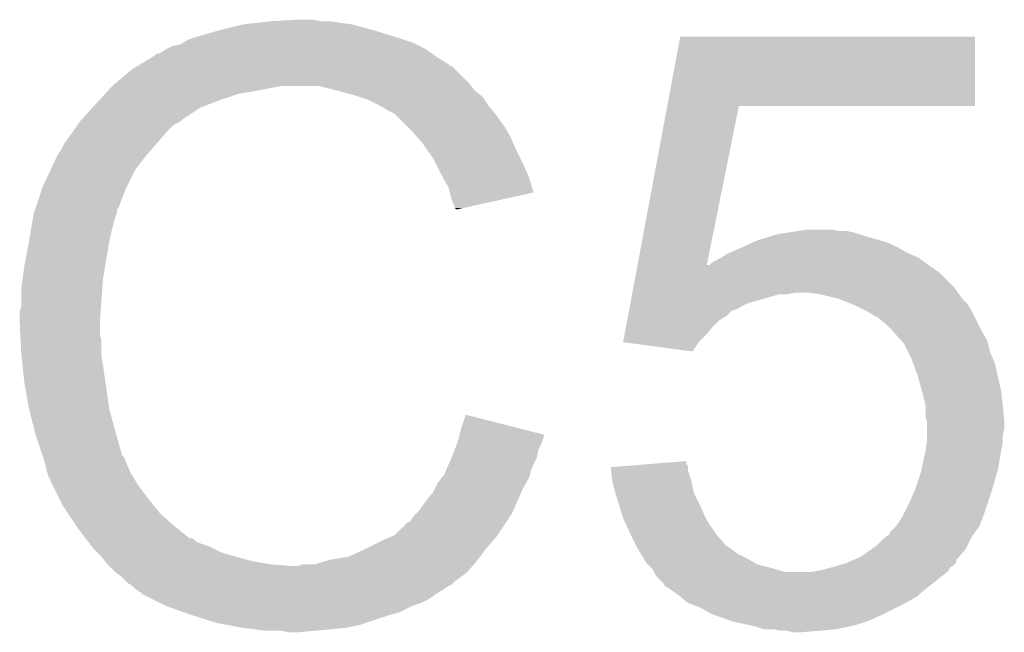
# Model space of a CAD drawing. Extents: x -0.05 to 0.95, y -0.15 to 1.37.
# Tile 20 of 28: x 0.658 to 0.7218, y 0.716 to 0.7557. Entities that reach past the tile are written whole.
import ezdxf

# ---------------------------------------------------------------- set-up
doc = ezdxf.new("R2010")
doc.units = 0
doc.layers.add('ST67W_CLICK_V101_GTO', color=14, linetype='CONTINUOUS')

msp = doc.modelspace()

# ---------------------------------------------------------------- linework, layer by layer
at = {"layer": 'ST67W_CLICK_V101_GTO'}
for points in [[(0.6709, 0.755), (0.6725, 0.7554), (0.681, 0.755), (0.6795, 0.7554)], [(0.6725, 0.7554), (0.6743, 0.7556), (0.6795, 0.7554), (0.6781, 0.7556)], [(0.6743, 0.7556), (0.6761, 0.7557), (0.6775, 0.7556), (0.677, 0.7557)], [(0.6695, 0.7546), (0.6709, 0.755), (0.68228, 0.7546), (0.681, 0.755)], [(0.6684, 0.7541), (0.668567, 0.7542), (0.6837, 0.7541), (0.6835, 0.7542)], [(0.668567, 0.7542), (0.6689, 0.7544), (0.6835, 0.7542), (0.6829, 0.7544)], [(0.6689, 0.7544), (0.6692, 0.7545), (0.6829, 0.7544), (0.6826, 0.7545)], [(0.6692, 0.7545), (0.6695, 0.7546), (0.6826, 0.7545), (0.68228, 0.7546)], [(0.69996, 0.7501), (0.700801, 0.754599), (0.719899, 0.7501), (0.7199, 0.754599)], [(0.700801, 0.754599), (0.700801, 0.7546), (0.7199, 0.754599), (0.700801, 0.7546)], [(0.6668, 0.753401), (0.666801, 0.7535), (0.684859, 0.753401), (0.68472, 0.7535)], [(0.667, 0.7535), (0.6672, 0.7536), (0.68472, 0.7535), (0.68458, 0.7536)], [(0.6672, 0.7536), (0.6675, 0.7538), (0.68458, 0.7536), (0.6843, 0.7538)], [(0.6675, 0.7538), (0.6679, 0.754), (0.6843, 0.7538), (0.6839, 0.754)], [(0.6679, 0.754), (0.6684, 0.7541), (0.6839, 0.754), (0.6837, 0.7541)], [(0.665799, 0.7528), (0.666633, 0.7533), (0.6858, 0.7528), (0.685, 0.7533)], [(0.666633, 0.7533), (0.6668, 0.753401), (0.685, 0.7533), (0.684859, 0.753401)], [(0.664236, 0.7516), (0.6653, 0.7525), (0.6871, 0.7516), (0.6862, 0.7525)], [(0.6653, 0.7525), (0.665633, 0.7527), (0.6862, 0.7525), (0.686, 0.7527)], [(0.665633, 0.7527), (0.665799, 0.7528), (0.6859, 0.7527), (0.6858, 0.7528)], [(0.665633, 0.7527), (0.665633, 0.7527), (0.686, 0.7527), (0.6859, 0.7527)], [(0.664, 0.7514), (0.664236, 0.7516), (0.68726, 0.7514), (0.6871, 0.7516)], [(0.663542, 0.7509), (0.663725, 0.7511), (0.6722, 0.7509), (0.6734, 0.7511)], [(0.663725, 0.7511), (0.664, 0.7514), (0.6734, 0.7511), (0.6749, 0.7514)], [(0.6786, 0.7511), (0.6774, 0.7514), (0.6875, 0.7511), (0.68726, 0.7514)], [(0.6797, 0.7508), (0.6786, 0.7511), (0.687875, 0.7508), (0.6875, 0.7511)], [(0.6629, 0.7502), (0.663175, 0.7505), (0.67022, 0.7502), (0.671, 0.7505)], [(0.663175, 0.7505), (0.663542, 0.7509), (0.671, 0.7505), (0.6722, 0.7509)], [(0.68, 0.7507), (0.6797, 0.7508), (0.688, 0.7507), (0.687875, 0.7508)], [(0.6806, 0.7505), (0.68, 0.7507), (0.688133, 0.7505), (0.688, 0.7507)], [(0.6814, 0.7501), (0.6806, 0.7505), (0.6884, 0.7501), (0.688133, 0.7505)], [(0.661991, 0.7492), (0.662718, 0.75), (0.6685, 0.7492), (0.6697, 0.75)], [(0.662718, 0.75), (0.6629, 0.7502), (0.6697, 0.75), (0.67022, 0.7502)], [(0.6819, 0.7498), (0.6814, 0.7501), (0.68865, 0.7498), (0.6884, 0.7501)], [(0.6823, 0.7496), (0.6819, 0.7498), (0.688817, 0.7496), (0.68865, 0.7498)], [(0.698035, 0.7398), (0.699959, 0.750099), (0.702522, 0.7398), (0.7046, 0.750099)], [(0.699959, 0.750099), (0.69996, 0.7501), (0.7046, 0.750099), (0.719899, 0.7501)], [(0.66176, 0.7489), (0.6619, 0.7491), (0.668, 0.7489), (0.6684, 0.7491)], [(0.6619, 0.7491), (0.661991, 0.7492), (0.6684, 0.7491), (0.6685, 0.7492)], [(0.6824, 0.7495), (0.6823, 0.7496), (0.6889, 0.7495), (0.688817, 0.7496)], [(0.6831, 0.7488), (0.6824, 0.7495), (0.6894, 0.7488), (0.6889, 0.7495)], [(0.6612, 0.7481), (0.66141, 0.7484), (0.667243, 0.7481), (0.6675, 0.7484)], [(0.66141, 0.7484), (0.66176, 0.7489), (0.6675, 0.7484), (0.668, 0.7489)], [(0.6833, 0.7486), (0.6831, 0.7488), (0.689514, 0.7486), (0.6894, 0.7488)], [(0.683745, 0.7481), (0.6833, 0.7486), (0.6898, 0.7481), (0.689514, 0.7486)], [(0.6609, 0.7477), (0.6612, 0.7481), (0.6669, 0.7477), (0.667243, 0.7481)], [(0.6841, 0.7477), (0.683745, 0.7481), (0.689978, 0.7477), (0.6898, 0.7481)], [(0.6605, 0.747), (0.6607, 0.7473), (0.666288, 0.747), (0.66655, 0.7473)], [(0.6607, 0.7473), (0.6609, 0.7477), (0.66655, 0.7473), (0.6669, 0.7477)], [(0.68445, 0.7472), (0.6841, 0.7477), (0.6902, 0.7472), (0.689978, 0.7477)], [(0.6848, 0.7467), (0.68445, 0.7472), (0.69045, 0.7467), (0.6902, 0.7472)], [(0.660018, 0.746), (0.6603, 0.7466), (0.6655, 0.746), (0.665967, 0.7466)], [(0.6603, 0.7466), (0.66045, 0.7469), (0.665967, 0.7466), (0.6662, 0.7469)], [(0.66045, 0.7469), (0.6605, 0.747), (0.6662, 0.7469), (0.666288, 0.747)], [(0.68495, 0.7464), (0.6848, 0.7467), (0.6906, 0.7464), (0.69045, 0.7467)], [(0.6595, 0.7449), (0.660018, 0.746), (0.66495, 0.7449), (0.6655, 0.746)], [(0.6853, 0.7457), (0.68495, 0.7464), (0.690911, 0.7457), (0.6906, 0.7464)], [(0.685411, 0.7455), (0.6853, 0.7457), (0.691, 0.7455), (0.690911, 0.7457)], [(0.6858, 0.7448), (0.685411, 0.7455), (0.691209, 0.7448), (0.691, 0.7455)], [(0.659033, 0.7435), (0.659467, 0.7448), (0.6644, 0.7435), (0.6649, 0.7448)], [(0.659467, 0.7448), (0.6595, 0.7449), (0.6649, 0.7448), (0.66495, 0.7449)], [(0.685875, 0.7445), (0.6858, 0.7448), (0.691299, 0.7445), (0.691209, 0.7448)], [(0.686, 0.744), (0.685875, 0.7445), (0.689027, 0.744), (0.691299, 0.7445)], [(0.6861, 0.7438), (0.686, 0.744), (0.688117, 0.7438), (0.689027, 0.744)], [(0.658933, 0.7432), (0.659, 0.7434), (0.6643, 0.7432), (0.6643, 0.7434)], [(0.659, 0.7434), (0.659033, 0.7435), (0.6643, 0.7434), (0.6644, 0.7435)], [(0.6862, 0.7435), (0.6861, 0.7438), (0.686754, 0.7435), (0.688117, 0.7438)], [(0.6863, 0.7434), (0.6862, 0.7435), (0.6863, 0.7434), (0.686754, 0.7435)], [(0.658817, 0.7426), (0.6589, 0.7431), (0.6641, 0.7426), (0.664267, 0.7431)], [(0.6589, 0.7431), (0.658933, 0.7432), (0.664267, 0.7431), (0.6643, 0.7432)], [(0.6586, 0.7413), (0.65875, 0.7422), (0.6638, 0.7413), (0.664, 0.7422)], [(0.65875, 0.7422), (0.658817, 0.7426), (0.664, 0.7422), (0.6641, 0.7426)], [(0.707749, 0.7419), (0.7084, 0.742), (0.7121, 0.7419), (0.7116, 0.742)], [(0.7084, 0.742), (0.7091, 0.7421), (0.7111, 0.742), (0.7106, 0.7421)], [(0.70558, 0.7413), (0.7058, 0.7414), (0.7141, 0.7413), (0.71375, 0.7414)], [(0.7058, 0.7414), (0.706775, 0.7417), (0.71375, 0.7414), (0.7127, 0.7417)], [(0.706775, 0.7417), (0.7071, 0.7418), (0.7127, 0.7417), (0.7124, 0.7418)], [(0.7071, 0.7418), (0.707749, 0.7419), (0.7124, 0.7418), (0.7121, 0.7419)], [(0.6583, 0.7397), (0.6586, 0.7413), (0.663533, 0.7397), (0.6638, 0.7413)], [(0.704025, 0.7406), (0.7047, 0.7409), (0.7155, 0.7406), (0.714975, 0.7409)], [(0.7047, 0.7409), (0.70492, 0.741), (0.714975, 0.7409), (0.7148, 0.741)], [(0.70492, 0.741), (0.70558, 0.7413), (0.7148, 0.741), (0.7141, 0.7413)], [(0.7028, 0.7399), (0.7031, 0.7401), (0.71676, 0.7399), (0.71648, 0.7401)], [(0.7031, 0.7401), (0.7035, 0.7403), (0.71648, 0.7401), (0.7162, 0.7403)], [(0.7035, 0.7403), (0.7038, 0.7405), (0.7162, 0.7403), (0.715733, 0.7405)], [(0.7038, 0.7405), (0.704025, 0.7406), (0.715733, 0.7405), (0.7155, 0.7406)], [(0.658186, 0.7389), (0.6583, 0.7397), (0.6634, 0.7389), (0.663533, 0.7397)], [(0.697941, 0.7393), (0.698016, 0.739702), (0.7176, 0.7393), (0.717037, 0.739702)], [(0.698016, 0.739702), (0.698035, 0.7398), (0.702502, 0.739702), (0.7026, 0.7398)], [(0.702502, 0.739702), (0.702522, 0.7398), (0.717037, 0.739702), (0.7169, 0.7398)], [(0.7027, 0.7398), (0.7028, 0.7399), (0.7169, 0.7398), (0.71676, 0.7399)], [(0.6581, 0.7383), (0.658186, 0.7389), (0.663354, 0.7383), (0.6634, 0.7389)], [(0.697754, 0.7383), (0.697941, 0.7393), (0.7186, 0.7383), (0.7176, 0.7393)], [(0.6581, 0.7376), (0.6581, 0.7383), (0.6633, 0.7376), (0.663354, 0.7383)], [(0.697698, 0.738), (0.697754, 0.7383), (0.7188, 0.738), (0.7186, 0.7383)], [(0.6581, 0.7371), (0.6581, 0.7376), (0.663267, 0.7371), (0.6633, 0.7376)], [(0.697567, 0.7373), (0.697679, 0.7379), (0.7051, 0.7373), (0.7072, 0.7379)], [(0.697679, 0.7379), (0.697698, 0.738), (0.7077, 0.7379), (0.7082, 0.738)], [(0.7099, 0.7379), (0.7092, 0.738), (0.718875, 0.7379), (0.7188, 0.738)], [(0.7111, 0.7376), (0.7099, 0.7379), (0.7191, 0.7376), (0.718875, 0.7379)], [(0.71185, 0.7373), (0.7111, 0.7376), (0.7194, 0.7373), (0.7191, 0.7376)], [(0.658, 0.7368), (0.6581, 0.7371), (0.663247, 0.7368), (0.663267, 0.7371)], [(0.697474, 0.7368), (0.697492, 0.7369), (0.7041, 0.7368), (0.7043, 0.7369)], [(0.697492, 0.7369), (0.697567, 0.7373), (0.7044, 0.7369), (0.7051, 0.7373)], [(0.697492, 0.7369), (0.697492, 0.7369), (0.7043, 0.7369), (0.7044, 0.7369)], [(0.7121, 0.7372), (0.71185, 0.7373), (0.71946, 0.7372), (0.7194, 0.7373)], [(0.7129, 0.7368), (0.7121, 0.7372), (0.7197, 0.7368), (0.71946, 0.7372)], [(0.658, 0.7361), (0.658, 0.7368), (0.6632, 0.7361), (0.663247, 0.7368)], [(0.697362, 0.7362), (0.697418, 0.7365), (0.7033, 0.7362), (0.7038, 0.7365)], [(0.697418, 0.7365), (0.697474, 0.7368), (0.7038, 0.7365), (0.7041, 0.7368)], [(0.7136, 0.7364), (0.7129, 0.7368), (0.7199, 0.7364), (0.7197, 0.7368)], [(0.7141, 0.736), (0.7136, 0.7364), (0.7201, 0.736), (0.7199, 0.7364)], [(0.65804, 0.7353), (0.658, 0.7361), (0.6632, 0.7353), (0.6632, 0.7361)], [(0.697193, 0.7353), (0.697287, 0.7358), (0.7025, 0.7353), (0.7029, 0.7358)], [(0.697287, 0.7358), (0.697362, 0.7362), (0.7029, 0.7358), (0.7033, 0.7362)], [(0.7145, 0.7356), (0.7141, 0.736), (0.7203, 0.7356), (0.7201, 0.736)], [(0.65806, 0.7349), (0.65804, 0.7353), (0.6633, 0.7349), (0.6632, 0.7353)], [(0.6971, 0.734801), (0.697193, 0.7353), (0.702001, 0.734801), (0.7025, 0.7353)], [(0.715122, 0.7349), (0.7145, 0.7356), (0.7207, 0.7349), (0.7203, 0.7356)], [(0.6581, 0.7341), (0.65806, 0.7349), (0.6633, 0.7341), (0.6633, 0.7349)], [(0.697107, 0.7348), (0.6971, 0.734801), (0.702, 0.7348), (0.702001, 0.734801)], [(0.7016, 0.7342), (0.697107, 0.7348), (0.7016, 0.7342), (0.702, 0.7348)], [(0.7153, 0.7347), (0.715122, 0.7349), (0.72075, 0.7347), (0.7207, 0.7349)], [(0.7156, 0.7341), (0.7153, 0.7347), (0.7209, 0.7341), (0.72075, 0.7347)], [(0.658121, 0.7339), (0.6581, 0.7341), (0.6633, 0.7339), (0.6633, 0.7341)], [(0.658184, 0.7333), (0.658121, 0.7339), (0.6634, 0.7333), (0.6633, 0.7339)], [(0.7158, 0.7337), (0.7156, 0.7341), (0.721071, 0.7337), (0.7209, 0.7341)], [(0.715909, 0.7334), (0.7158, 0.7337), (0.7212, 0.7334), (0.721071, 0.7337)], [(0.6583, 0.7322), (0.658184, 0.7333), (0.663557, 0.7322), (0.6634, 0.7333)], [(0.7162, 0.7326), (0.715909, 0.7334), (0.721378, 0.7326), (0.7212, 0.7334)], [(0.716473, 0.7316), (0.7162, 0.7326), (0.7216, 0.7316), (0.721378, 0.7326)], [(0.6586, 0.7305), (0.6583, 0.7322), (0.6638, 0.7305), (0.663557, 0.7322)], [(0.7165, 0.7315), (0.716473, 0.7316), (0.721611, 0.7315), (0.7216, 0.7316)], [(0.7167, 0.7307), (0.7165, 0.7315), (0.7217, 0.7307), (0.721611, 0.7315)], [(0.7167, 0.7299), (0.7167, 0.7307), (0.72178, 0.7299), (0.7217, 0.7307)], [(0.658975, 0.729), (0.6586, 0.7305), (0.6642, 0.729), (0.6638, 0.7305)], [(0.6866, 0.7292), (0.686901, 0.7301), (0.690429, 0.7292), (0.686901, 0.7301)], [(0.7168, 0.7297), (0.7167, 0.7299), (0.7218, 0.7297), (0.72178, 0.7299)], [(0.7168, 0.7292), (0.7168, 0.7297), (0.7218, 0.7292), (0.7218, 0.7297)], [(0.659, 0.7289), (0.658975, 0.729), (0.664229, 0.7289), (0.6642, 0.729)], [(0.659433, 0.7276), (0.659, 0.7289), (0.6646, 0.7276), (0.664229, 0.7289)], [(0.6864, 0.7284), (0.6865, 0.728799), (0.691867, 0.7284), (0.692, 0.728799)], [(0.6865, 0.728799), (0.6866, 0.7292), (0.692, 0.728799), (0.690429, 0.7292)], [(0.7168, 0.7288), (0.7168, 0.7292), (0.7217, 0.7288), (0.7218, 0.7292)], [(0.7168, 0.7285), (0.7168, 0.7288), (0.7217, 0.7285), (0.7217, 0.7288)], [(0.686175, 0.7278), (0.686325, 0.7282), (0.6916, 0.7278), (0.6918, 0.7282)], [(0.686325, 0.7282), (0.6864, 0.7284), (0.6918, 0.7282), (0.691867, 0.7284)], [(0.7167, 0.7278), (0.716771, 0.7283), (0.7216, 0.7278), (0.7217, 0.7283)], [(0.716771, 0.7283), (0.7168, 0.7285), (0.7217, 0.7283), (0.7217, 0.7285)], [(0.659467, 0.7275), (0.659433, 0.7276), (0.6646, 0.7275), (0.6646, 0.7276)], [(0.659533, 0.7273), (0.659467, 0.7275), (0.6648, 0.7273), (0.6646, 0.7275)], [(0.685971, 0.7273), (0.6861, 0.7276), (0.6915, 0.7273), (0.69156, 0.7276)], [(0.6861, 0.7276), (0.686175, 0.7278), (0.69156, 0.7276), (0.6916, 0.7278)], [(0.716443, 0.7266), (0.7167, 0.7278), (0.7214, 0.7266), (0.7216, 0.7278)], [(0.6596, 0.7271), (0.659533, 0.7273), (0.664867, 0.7271), (0.6648, 0.7273)], [(0.659625, 0.727), (0.6596, 0.7271), (0.6649, 0.727), (0.664867, 0.7271)], [(0.6598, 0.7263), (0.659625, 0.727), (0.6652, 0.7263), (0.6649, 0.727)], [(0.6855, 0.7262), (0.685714, 0.7267), (0.691057, 0.7262), (0.6912, 0.7267)], [(0.685714, 0.7267), (0.685971, 0.7273), (0.6912, 0.7267), (0.6915, 0.7273)], [(0.696301, 0.7267), (0.697526, 0.7268), (0.7013, 0.7267), (0.7013, 0.7268)], [(0.696323, 0.7265), (0.696301, 0.7267), (0.7013, 0.7265), (0.7013, 0.7267)], [(0.697526, 0.7268), (0.698753, 0.7269), (0.7013, 0.7268), (0.7012, 0.7269)], [(0.698753, 0.7269), (0.7012, 0.727099), (0.7012, 0.7269), (0.7012, 0.727099)], [(0.6599, 0.726), (0.6598, 0.7263), (0.665388, 0.726), (0.6652, 0.7263)], [(0.68534, 0.726), (0.6855, 0.7262), (0.691, 0.726), (0.691057, 0.7262)], [(0.696389, 0.7259), (0.696323, 0.7265), (0.7015, 0.7259), (0.7013, 0.7265)], [(0.716, 0.7252), (0.7164, 0.7264), (0.721, 0.7252), (0.721343, 0.7264)], [(0.7164, 0.7264), (0.716443, 0.7266), (0.721343, 0.7264), (0.7214, 0.7266)], [(0.66, 0.7259), (0.6599, 0.726), (0.66545, 0.7259), (0.665388, 0.726)], [(0.66, 0.7258), (0.66, 0.7259), (0.665512, 0.7258), (0.66545, 0.7259)], [(0.66015, 0.7255), (0.66, 0.7258), (0.6657, 0.7255), (0.665512, 0.7258)], [(0.66055, 0.7247), (0.66015, 0.7255), (0.6663, 0.7247), (0.6657, 0.7255)], [(0.6849, 0.7253), (0.6851, 0.7257), (0.6906, 0.7253), (0.690829, 0.7257)], [(0.6851, 0.7257), (0.68534, 0.726), (0.690829, 0.7257), (0.691, 0.726)], [(0.6964, 0.7258), (0.696389, 0.7259), (0.701522, 0.7258), (0.7015, 0.7259)], [(0.6966, 0.725), (0.6964, 0.7258), (0.7017, 0.725), (0.701522, 0.7258)], [(0.6844, 0.7246), (0.6848, 0.7251), (0.690294, 0.7246), (0.690512, 0.7251)], [(0.6848, 0.7251), (0.6849, 0.7253), (0.690512, 0.7251), (0.6906, 0.7253)], [(0.69685, 0.7242), (0.6966, 0.725), (0.7021, 0.7242), (0.7017, 0.725)], [(0.7156, 0.7243), (0.716, 0.7252), (0.7207, 0.7243), (0.721, 0.7252)], [(0.6608, 0.7242), (0.66055, 0.7247), (0.6667, 0.7242), (0.6663, 0.7247)], [(0.661133, 0.7237), (0.6608, 0.7242), (0.6671, 0.7237), (0.6667, 0.7242)], [(0.6838, 0.7238), (0.6844, 0.7246), (0.689944, 0.7238), (0.690294, 0.7246)], [(0.6971, 0.7234), (0.69685, 0.7242), (0.702456, 0.7234), (0.7021, 0.7242)], [(0.7153, 0.7237), (0.7156, 0.7243), (0.7205, 0.7237), (0.7207, 0.7243)], [(0.661667, 0.7229), (0.661133, 0.7237), (0.668, 0.7229), (0.6671, 0.7237)], [(0.6833, 0.7232), (0.6835, 0.7235), (0.689567, 0.7232), (0.689767, 0.7235)], [(0.6835, 0.7235), (0.6837, 0.7237), (0.689767, 0.7235), (0.6899, 0.7237)], [(0.6837, 0.7237), (0.6838, 0.7238), (0.6899, 0.7237), (0.689944, 0.7238)], [(0.7148, 0.7229), (0.7152, 0.7235), (0.7202, 0.7229), (0.720425, 0.7235)], [(0.7152, 0.7235), (0.7153, 0.7237), (0.720425, 0.7235), (0.7205, 0.7237)], [(0.6618, 0.7227), (0.661667, 0.7229), (0.66825, 0.7227), (0.668, 0.7229)], [(0.6829, 0.7229), (0.6831, 0.7231), (0.689367, 0.7229), (0.6895, 0.7231)], [(0.6829, 0.722801), (0.6829, 0.7229), (0.689301, 0.722801), (0.689367, 0.7229)], [(0.6831, 0.7231), (0.6833, 0.7232), (0.6895, 0.7231), (0.689567, 0.7232)], [(0.697146, 0.7233), (0.6971, 0.7234), (0.7025, 0.7233), (0.702456, 0.7234)], [(0.697562, 0.7224), (0.697146, 0.7233), (0.7031, 0.7224), (0.7025, 0.7233)], [(0.7144, 0.7225), (0.7148, 0.7229), (0.719914, 0.7225), (0.7202, 0.7229)], [(0.662262, 0.7221), (0.6618, 0.7227), (0.669, 0.7221), (0.66825, 0.7227)], [(0.682066, 0.7222), (0.6823, 0.7223), (0.6889, 0.7222), (0.688967, 0.7223)], [(0.6823, 0.7223), (0.6828, 0.7228), (0.688967, 0.7223), (0.6893, 0.7228)], [(0.6828, 0.7228), (0.6829, 0.722801), (0.6893, 0.7228), (0.689301, 0.722801)], [(0.6977, 0.7221), (0.697562, 0.7224), (0.703357, 0.7221), (0.7031, 0.7224)], [(0.71415, 0.7222), (0.7144, 0.7224), (0.7197, 0.7222), (0.719843, 0.7224)], [(0.7144, 0.7224), (0.7144, 0.7225), (0.719843, 0.7224), (0.719914, 0.7225)], [(0.662416, 0.7219), (0.662262, 0.7221), (0.6694, 0.7219), (0.6692, 0.7221)], [(0.662262, 0.7221), (0.662262, 0.7221), (0.6692, 0.7221), (0.669, 0.7221)], [(0.662492, 0.7218), (0.662416, 0.7219), (0.6696, 0.7218), (0.6694, 0.7219)], [(0.662646, 0.7216), (0.662492, 0.7218), (0.6702, 0.7216), (0.6696, 0.7218)], [(0.6628, 0.7214), (0.662646, 0.7216), (0.6706, 0.7214), (0.6702, 0.7216)], [(0.6804, 0.7214), (0.6816, 0.722), (0.6882, 0.7214), (0.688725, 0.722)], [(0.6816, 0.722), (0.682066, 0.7222), (0.688725, 0.722), (0.6889, 0.7222)], [(0.6979, 0.7217), (0.6977, 0.7221), (0.7037, 0.7217), (0.703357, 0.7221)], [(0.69795, 0.7216), (0.6979, 0.7217), (0.7038, 0.7216), (0.7037, 0.7217)], [(0.698, 0.7215), (0.69795, 0.7216), (0.70395, 0.7215), (0.7038, 0.7216)], [(0.713214, 0.7214), (0.7135, 0.7216), (0.7193, 0.7214), (0.7194, 0.7216)], [(0.7135, 0.7216), (0.7139, 0.722), (0.7194, 0.7216), (0.7196, 0.722)], [(0.7139, 0.722), (0.71415, 0.7222), (0.7196, 0.722), (0.7197, 0.7222)], [(0.663, 0.7212), (0.6628, 0.7214), (0.671, 0.7212), (0.6706, 0.7214)], [(0.6633, 0.7209), (0.663, 0.7212), (0.672, 0.7209), (0.671, 0.7212)], [(0.6793, 0.7209), (0.6804, 0.7214), (0.687825, 0.7209), (0.6882, 0.7214)], [(0.69806, 0.7214), (0.698, 0.7215), (0.7041, 0.7214), (0.70395, 0.7215)], [(0.69824, 0.7211), (0.69806, 0.7214), (0.7045, 0.7211), (0.7041, 0.7214)], [(0.69842, 0.7208), (0.69824, 0.7211), (0.7051, 0.7208), (0.7045, 0.7211)], [(0.7125, 0.7209), (0.713214, 0.7214), (0.718872, 0.7209), (0.7193, 0.7214)], [(0.66354, 0.7206), (0.6633, 0.7209), (0.6731, 0.7206), (0.672, 0.7209)], [(0.6637, 0.7204), (0.66354, 0.7206), (0.6743, 0.7204), (0.6731, 0.7206)], [(0.6638, 0.7203), (0.6637, 0.7204), (0.6756, 0.7203), (0.6743, 0.7204)], [(0.676, 0.7203), (0.6763, 0.7204), (0.687343, 0.7203), (0.687428, 0.7204)], [(0.6771, 0.7204), (0.677767, 0.7206), (0.687428, 0.7204), (0.6876, 0.7206)], [(0.677767, 0.7206), (0.6781, 0.7207), (0.6876, 0.7206), (0.687675, 0.7207)], [(0.6781, 0.7207), (0.6793, 0.7209), (0.687675, 0.7207), (0.687825, 0.7209)], [(0.6986, 0.7205), (0.69842, 0.7208), (0.705625, 0.7205), (0.7051, 0.7208)], [(0.6987, 0.7204), (0.6986, 0.7205), (0.7058, 0.7204), (0.705625, 0.7205)], [(0.6989, 0.7202), (0.6987, 0.7204), (0.7066, 0.7202), (0.7058, 0.7204)], [(0.7106, 0.7202), (0.711267, 0.7204), (0.7183, 0.7202), (0.7186, 0.7204)], [(0.711267, 0.7204), (0.7116, 0.7205), (0.7186, 0.7204), (0.71865, 0.7205)], [(0.7116, 0.7205), (0.711825, 0.7206), (0.71865, 0.7205), (0.7187, 0.7206)], [(0.711825, 0.7206), (0.712049, 0.7207), (0.7187, 0.7206), (0.7187, 0.7207)], [(0.712049, 0.7207), (0.7125, 0.7209), (0.7187, 0.7207), (0.718872, 0.7209)], [(0.6642, 0.7199), (0.6638, 0.7203), (0.687, 0.7199), (0.687343, 0.7203)], [(0.6646, 0.7196), (0.6642, 0.7199), (0.6866, 0.7196), (0.687, 0.7199)], [(0.699, 0.7201), (0.6989, 0.7202), (0.706933, 0.7201), (0.7066, 0.7202)], [(0.6991, 0.7199), (0.699, 0.7201), (0.7076, 0.7199), (0.706933, 0.7201)], [(0.6992, 0.7197), (0.6991, 0.7199), (0.717834, 0.7197), (0.7181, 0.7199)], [(0.6993, 0.7196), (0.6992, 0.7197), (0.7177, 0.7196), (0.717834, 0.7197)], [(0.7092, 0.7199), (0.7098, 0.72), (0.7181, 0.7199), (0.718167, 0.72)], [(0.7098, 0.72), (0.7106, 0.7202), (0.718167, 0.72), (0.7183, 0.7202)], [(0.6649, 0.7193), (0.6646, 0.7196), (0.6862, 0.7193), (0.6866, 0.7196)], [(0.665, 0.7192), (0.6649, 0.7193), (0.6861, 0.7192), (0.6862, 0.7193)], [(0.66515, 0.7191), (0.665, 0.7192), (0.686, 0.7191), (0.6861, 0.7192)], [(0.6653, 0.719), (0.66515, 0.7191), (0.6858, 0.719), (0.686, 0.7191)], [(0.6997, 0.7192), (0.6993, 0.7196), (0.7172, 0.7192), (0.7177, 0.7196)], [(0.6998, 0.719), (0.6997, 0.7192), (0.71695, 0.719), (0.7172, 0.7192)], [(0.6655, 0.7188), (0.6653, 0.719), (0.6855, 0.7188), (0.6858, 0.719)], [(0.6658, 0.7186), (0.6655, 0.7188), (0.685167, 0.7186), (0.6855, 0.7188)], [(0.6659, 0.718501), (0.665899, 0.7186), (0.685001, 0.718501), (0.685167, 0.7186)], [(0.665901, 0.7185), (0.6659, 0.718501), (0.685, 0.7185), (0.685001, 0.718501)], [(0.666501, 0.7182), (0.665901, 0.7185), (0.6846, 0.7182), (0.685, 0.7185)], [(0.7, 0.7189), (0.6998, 0.719), (0.716825, 0.7189), (0.71695, 0.719)], [(0.70014, 0.7188), (0.7, 0.7189), (0.7167, 0.7188), (0.716825, 0.7189)], [(0.7007, 0.7184), (0.70014, 0.7188), (0.71622, 0.7184), (0.7167, 0.7188)], [(0.70082, 0.7183), (0.7007, 0.7184), (0.7161, 0.7183), (0.71622, 0.7184)], [(0.6671, 0.7179), (0.666501, 0.7182), (0.684, 0.7179), (0.6846, 0.7182)], [(0.6675, 0.7177), (0.6671, 0.7179), (0.6834, 0.7177), (0.684, 0.7179)], [(0.7013, 0.7179), (0.70082, 0.7183), (0.7154, 0.7179), (0.7161, 0.7183)], [(0.7021, 0.7176), (0.7013, 0.7179), (0.7148, 0.7176), (0.7154, 0.7179)], [(0.668634, 0.7173), (0.6675, 0.7177), (0.6826, 0.7173), (0.6834, 0.7177)], [(0.6692, 0.7171), (0.668634, 0.7173), (0.6819, 0.7171), (0.6826, 0.7173)], [(0.7028, 0.7172), (0.7021, 0.7176), (0.714, 0.7172), (0.7148, 0.7176)], [(0.70308, 0.7171), (0.7028, 0.7172), (0.7138, 0.7171), (0.714, 0.7172)], [(0.6708, 0.7166), (0.6692, 0.7171), (0.6804, 0.7166), (0.6819, 0.7171)], [(0.671333, 0.7165), (0.6708, 0.7166), (0.6801, 0.7165), (0.6804, 0.7166)], [(0.6724, 0.7163), (0.671333, 0.7165), (0.6792, 0.7163), (0.6801, 0.7165)], [(0.7042, 0.7167), (0.70308, 0.7171), (0.7129, 0.7167), (0.7138, 0.7171)], [(0.7056, 0.7164), (0.704201, 0.7167), (0.7119, 0.7164), (0.7129, 0.7167)], [(0.6732, 0.7162), (0.6724, 0.7163), (0.6782, 0.7162), (0.6792, 0.7163)], [(0.6739, 0.7161), (0.6732, 0.7162), (0.6771, 0.7161), (0.6782, 0.7162)], [(0.6754, 0.716), (0.675, 0.7161), (0.676, 0.716), (0.6771, 0.7161)], [(0.7062, 0.7162), (0.7056, 0.7164), (0.7109, 0.7162), (0.7119, 0.7164)], [(0.7073, 0.7161), (0.7068, 0.7162), (0.7098, 0.7161), (0.7109, 0.7162)], [(0.7081, 0.716), (0.7077, 0.7161), (0.7086, 0.716), (0.7098, 0.7161)]]:
    msp.add_solid(points, dxfattribs=at)

doc.saveas('drawing.dxf')
